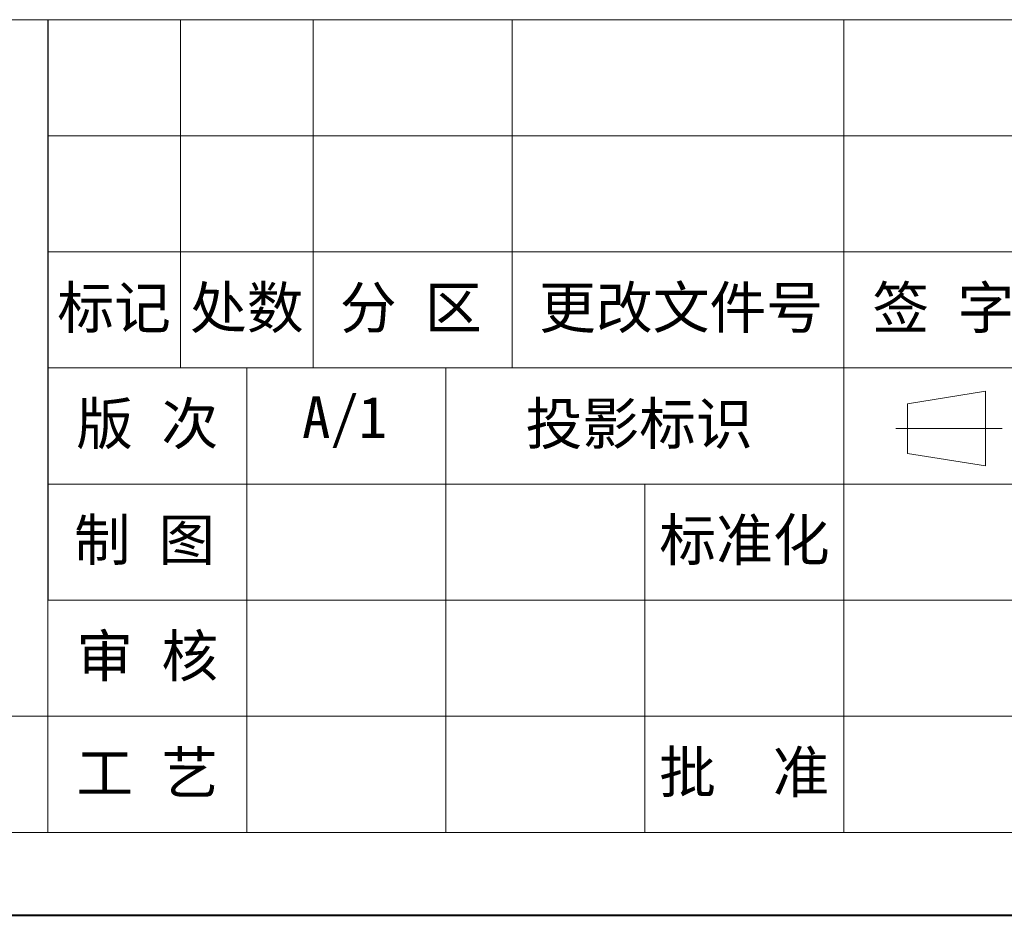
# Model space of a CAD drawing. Header units: millimetres. Extents: x -608 to 1473, y -502 to 956.
# Tile 12 of 52: x 538 to 829, y -502 to -237. Entities that reach past the tile are written whole.
import ezdxf

# ---------------------------------------------------------------- set-up
doc = ezdxf.new("R2010")
doc.units = ezdxf.units.MM
doc.layers.add('标注线', color=7, linetype='Continuous', lineweight=15)
doc.styles.add('样式 6', font='仿宋_GB2312.ttf')

msp = doc.modelspace()

# ---------------------------------------------------------------- linework, layer by layer
at = {"color": 7, "lineweight": 13}
for p, q in [((329.801, -237.307), (1429.716, -237.307)), ((545.915, -477.897), (545.915, -237.307)), ((-485.185, -477.897), (545.915, -477.897)), ((545.915, -477.897), (1429.716, -477.897))]:
    msp.add_line(p, q, dxfattribs=at)
at = {"color": 7}
msp.add_line((545.915, -237.307), (545.915, -409.157), dxfattribs=at)
at = {"color": 7, "lineweight": 15}
for p, q in [((585.195, -237.307), (585.195, -340.417)), ((624.476, -237.307), (624.476, -340.417)), ((683.396, -237.307), (683.396, -340.417)), ((781.596, -237.307), (781.596, -340.417)), ((545.915, -271.677), (899.436, -271.677)), ((545.915, -306.047), (899.436, -306.047)), ((545.915, -340.417), (899.436, -340.417)), ((604.836, -340.417), (604.836, -477.897)), ((663.756, -340.417), (663.756, -477.897)), ((781.596, -340.417), (781.596, -477.897)), ((800.447, -350.996), (823.587, -347.314)), ((823.587, -369.409), (823.587, -347.314)), ((800.447, -350.996), (800.447, -365.727)), ((828.487, -358.362), (797.046, -358.362)), ((800.447, -365.727), (823.587, -369.409)), ((545.915, -374.787), (1130.206, -374.787)), ((722.676, -374.787), (722.676, -477.897)), ((545.915, -409.157), (899.436, -409.157)), ((-485.185, -443.527), (545.915, -443.527)), ((545.915, -443.527), (899.436, -443.527))]:
    msp.add_line(p, q, dxfattribs=at)
at = {"color": 7, "lineweight": 40}
msp.add_line((-607.936, -502.447), (1454.266, -502.447), dxfattribs=at)

# ---------------------------------------------------------------- texts
at = {"layer": '标注线', "color": 7, "lineweight": 18, "attachment_point": 5, "style": '样式 6'}
for s, insert, char_height, width in [('标记', (565.555, -323.232), 12.3269, 39.28003), ('处数', (604.836, -323.232), 12.3269, 39.28003), ('分 区', (653.408, -323.232), 12.3269, 57.45309), ('更改文件号', (733.415, -323.232), 12.3269, 101.65302), ('签 字', (811.056, -323.232), 12.3269, 58.92005), ('版 次', (575.375, -357.602), 12.3269, 58.92005), ('A/1', (633.785, -356.484), 12.3269, 39.28003), ('投影标识', (721.016, -357.602), 12.3269, 72.04267), ('{\\H0.9943x;制 图}', (574.57, -391.972), 12.32691, 57.30832), ('标准化', (752.194, -391.972), 12.3269, 79.67691), ('审 核', (575.375, -426.342), 12.3269, 58.92005), ('工 艺', (575.375, -460.712), 12.3269, 58.92005), ('批  准', (752.136, -460.712), 12.3269, 58.92005)]:
    msp.add_mtext(s, dxfattribs=dict(at, insert=insert, char_height=char_height, width=width))

doc.saveas('drawing.dxf')
